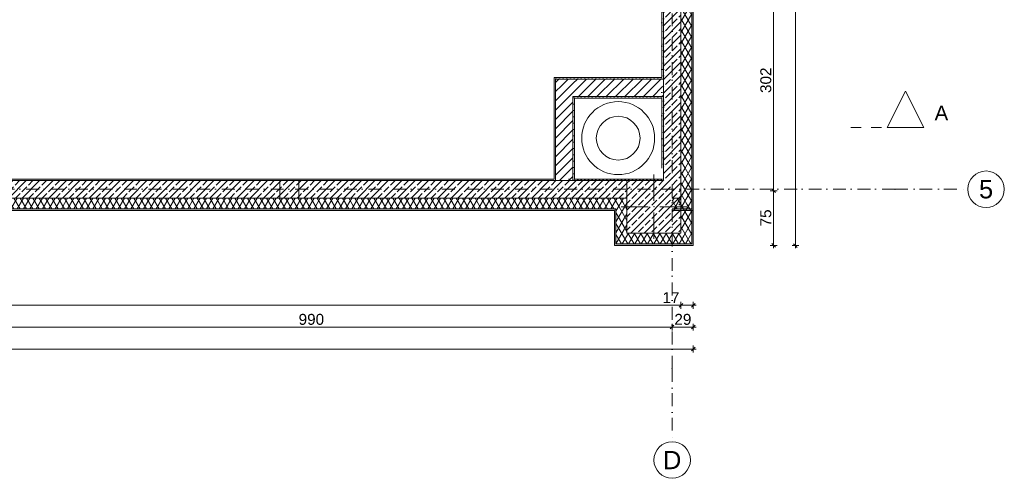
# Model space of a CAD drawing. Header units: millimetres. Extents: x -126271 to -91276, y -179170 to 5194.
# Tile 31 of 34: x -104775 to -91276, y -106927 to -100644. Entities that reach past the tile are written whole.
import ezdxf
from ezdxf.enums import TextEntityAlignment as Align

# ---------------------------------------------------------------- set-up
doc = ezdxf.new("R2010")
doc.units = ezdxf.units.MM
doc.header["$MEASUREMENT"] = 0
for name, pattern in [('Kropki i Kreski', [335.138881, 176.388884, -88.194442, 0, -70.555556]), ('Kropkowana', [317.499995, 0, -317.499995]), ('Przerywana', [282.222223, 141.111112, -141.111112]), ('Wipeout_Contour', [1000, 0, -1000])]:
    doc.linetypes.add(name, pattern=pattern)
for name, color, linetype, lineweight, true_color in [('Nowe_Elementy Modelu - Strefy_Nr_pióra__121', 7, 'Continuous', 0, 0xd5e3e3), ('Nowe_Konstrukcja - Słupy_Nr_pióra__1', 7, 'Continuous', 13, 0x6879ec), ('Nowe_Konstrukcja - Słupy_Nr_pióra__101', 250, 'Continuous', 13, 0x333333), ('Nowe_Konstrukcja - Ściany zew_Nr_pióra__23', 7, 'Continuous', 13, 0x858585), ('Nowe_Wymiarowanie - Ogólne_Nr_pióra__81', 7, 'Continuous', 13, 0x6a6a6a), ('Znaczniki - Przekroje_Nr_pióra__81', 7, 'Continuous', 13, 0x6a6a6a)]:
    doc.layers.add(name, color=color, linetype=linetype, lineweight=lineweight, true_color=true_color)
for name, color, linetype in [('Nowe_Konstrukcja - Stropy', 7, 'Continuous'), ('Nowe_Konstrukcja - Słupy', 7, 'Continuous'), ('Nowe_Konstrukcja - Ściany zew', 7, 'Continuous'), ('Nowe_Osie', 7, 'Continuous'), ('Nowe_Wymiarowanie - Ogólne', 7, 'Continuous'), ('Znaczniki - Przekroje', 7, 'Continuous')]:
    doc.layers.add(name, color=color, linetype=linetype)
for name, color, linetype, lineweight in [('Nowe_Konstrukcja - Stropy_Nr_pióra__126', 255, 'Continuous', 0), ('Nowe_Konstrukcja - Słupy_Nr_pióra__3', 7, 'Continuous', 13), ('Nowe_Konstrukcja - Słupy_Nr_pióra__41', 7, 'Continuous', 13), ('Nowe_Konstrukcja - Ściany zew_Nr_pióra__21', 7, 'Continuous', 20), ('Nowe_Konstrukcja - Ściany zew_Nr_pióra__3', 7, 'Continuous', 13), ('Nowe_Konstrukcja - Ściany_Nr_pióra__21', 7, 'Continuous', 20), ('Nowe_Osie_Nr_pióra__3', 7, 'Continuous', 13), ('Nowe_Osie_Nr_pióra__4', 8, 'Continuous', 13), ('Nowe_Wymiarowanie - Ogólne_Nr_pióra__42', 8, 'Continuous', 25)]:
    doc.layers.add(name, color=color, linetype=linetype, lineweight=lineweight)
doc.styles.add('STYL_AUTOMATYCZNY_1', font='arial.ttf')
doc.dimstyles.new('STYL_AUTOMATYCZNY__1', dxfattribs={"dimtxt": 150, "dimasz": 47.5, "dimexe": 0.18, "dimexo": 0.0625, "dimgap": 0, "dimtad": 1, "dimtih": 1, "dimtoh": 1, "dimdec": 0, "dimlfac": 0.1, "dimzin": 0, "dimdsep": 46, "dimtxsty": 'STYL_AUTOMATYCZNY_1', "dimblk": 'ARROWHEAD_6', "dimblk1": 'ARROWHEAD_6', "dimblk2": 'ARROWHEAD_6', "dimcen": 0.09, "dimse1": 1, "dimse2": 1, "dimclrd": 256, "dimclre": 256, "dimclrt": 8, "dimazin": 0, "dimtfac": 1, "dimtdec": 4, "dimtmove": 0, "dimatfit": 3, "dimfxl": 0, "dimtolj": 1, "dimtzin": 0, "dimarcsym": 0})
doc.dimstyles.new('STYL_AUTOMATYCZNY__2', dxfattribs={"dimtxt": 150, "dimasz": 47.5, "dimexe": 0.18, "dimexo": 0.0625, "dimgap": 0, "dimtad": 1, "dimdec": 0, "dimlfac": 0.1, "dimzin": 0, "dimdsep": 46, "dimtxsty": 'STYL_AUTOMATYCZNY_1', "dimblk": 'ARROWHEAD_6', "dimblk1": 'ARROWHEAD_6', "dimblk2": 'ARROWHEAD_6', "dimcen": 0.09, "dimse1": 1, "dimse2": 1, "dimclrd": 256, "dimclre": 256, "dimclrt": 8, "dimazin": 0, "dimtfac": 1, "dimtdec": 4, "dimtmove": 0, "dimatfit": 3, "dimfxl": 0, "dimtolj": 1, "dimtzin": 0, "dimarcsym": 0})
pattern_1 = [(60, (0, 0), (-64.951905, 37.5), []), (120, (0, 0), (64.951905, 37.5), [])]
pattern_2 = [(0, (0, 0), (0, 86.60254), [0, -50]), (0, (25, 43.3), (0, 86.60254), [0, -50])]
pattern_3 = [(45, (0, 0), (-91.92388, 91.92388), []), (45, (-45.96, 45.96), (-91.92388, 91.92388), [97.5, -32.5])]
pattern_4 = [(45, (0, 0), (-63.63961, 63.63961), [])]

# ---------------------------------------------------------------- blocks, each defined once
blk = doc.blocks.new('Ściana_1_1', base_point=(-95830, -102967))
at = {"layer": 'Nowe_Konstrukcja - Ściany zew_Nr_pióra__23', "linetype": 'Continuous', "lineweight": 13, "true_color": 0x858585}
h = blk.add_hatch(dxfattribs=at)
h.set_pattern_fill('Izolacja_miękka_0001', color=252, style=0, pattern_type=2)
h.set_pattern_definition(pattern_1)
h.paths.add_polyline_path([(-95560, -92157), (-95560, -91597), (-95710, -91747), (-95710, -92157)])
at = {"layer": 'Nowe_Konstrukcja - Ściany zew_Nr_pióra__23', "linetype": 'Continuous', "lineweight": 0, "true_color": 0xdfdfdf}
for points in [[(-95540, -92157), (-95540, -91577), (-95560, -91597), (-95560, -92157)], [(-95540, -102677), (-95540, -92157), (-95560, -92157), (-95560, -102677)], [(-95540, -103257), (-95540, -102677), (-95560, -102677), (-95560, -103237)]]:
    blk.add_hatch(color=254, dxfattribs=at).paths.add_polyline_path(points)
at = {"layer": 'Nowe_Konstrukcja - Ściany zew_Nr_pióra__23', "linetype": 'Continuous', "lineweight": 13, "true_color": 0x858585}
h = blk.add_hatch(dxfattribs=at)
h.set_pattern_fill('Beton_zbrojony_0001', color=252, style=0, pattern_type=2)
h.set_pattern_definition(pattern_3)
h.paths.add_polyline_path([(-95950, -91987), (-95950, -92157), (-95710, -92157), (-95710, -91987)])
h = blk.add_hatch(dxfattribs=at)
h.set_pattern_fill('Tynk_0001', color=252, style=0, pattern_type=2)
h.set_pattern_definition(pattern_2)
h.paths.add_polyline_path([(-95950, -97727), (-95950, -92157), (-95970, -92157), (-95970, -97727)])
h = blk.add_hatch(dxfattribs=at)
h.set_pattern_fill('Beton_zbrojony_0001', color=252, style=0, pattern_type=2)
h.set_pattern_definition(pattern_3)
h.paths.add_polyline_path([(-95710, -97747), (-95710, -92157), (-95950, -92157), (-95950, -97747)])
h = blk.add_hatch(dxfattribs=at)
h.set_pattern_fill('Izolacja_miękka_0001', color=252, style=0, pattern_type=2)
h.set_pattern_definition(pattern_1)
h.paths.add_polyline_path([(-95710, -102677), (-95560, -102677), (-95560, -92157), (-95710, -92157), (-95710, -97748), (-95709, -97748), (-95709, -97988), (-95710, -97988)])
h = blk.add_hatch(dxfattribs=at)
h.set_pattern_fill('Tynk_0001', color=252, style=0, pattern_type=2)
h.set_pattern_definition(pattern_2)
h.paths.add_polyline_path([(-95970, -97727), (-95970, -97747), (-95950, -97747), (-95950, -97727)])
h = blk.add_hatch(dxfattribs=at)
h.set_pattern_fill('Beton_zbrojony_0001', color=252, style=0, pattern_type=2)
h.set_pattern_definition(pattern_3)
h.paths.add_polyline_path([(-95710, -97747), (-95950, -97747), (-95950, -97748), (-95710, -97748)])
h = blk.add_hatch(dxfattribs=at)
h.set_pattern_fill('Tynk_0001', color=252, style=0, pattern_type=2)
h.set_pattern_definition(pattern_2)
h.paths.add_polyline_path([(-95950, -97988), (-95970, -97988), (-95970, -98007), (-95950, -98007)])
h = blk.add_hatch(dxfattribs=at)
h.set_pattern_fill('Beton_zbrojony_0001', color=252, style=0, pattern_type=2)
h.set_pattern_definition(pattern_3)
h.paths.add_polyline_path([(-95710, -97988), (-95950, -97988), (-95950, -102677), (-95710, -102677)])
h = blk.add_hatch(dxfattribs=at)
h.set_pattern_fill('Tynk_0001', color=252, style=0, pattern_type=2)
h.set_pattern_definition(pattern_2)
h.paths.add_polyline_path([(-95970, -98007), (-95970, -101437), (-95950, -101437), (-95950, -98007)])
h = blk.add_hatch(dxfattribs=at)
h.set_pattern_fill('Tynk_0001', color=252, style=0, pattern_type=2)
h.set_pattern_definition(pattern_2)
h.paths.add_polyline_path([(-95970, -101437), (-95970, -101457), (-95950, -101457), (-95950, -101437)])
h = blk.add_hatch(dxfattribs=at)
h.set_pattern_fill('Tynk_0001', color=252, style=0, pattern_type=2)
h.set_pattern_definition(pattern_2)
h.paths.add_polyline_path([(-95970, -101697), (-95970, -101717), (-95950, -101717), (-95950, -101697)])
h = blk.add_hatch(dxfattribs=at)
h.set_pattern_fill('Tynk_0001', color=252, style=0, pattern_type=2)
h.set_pattern_definition(pattern_2)
h.paths.add_polyline_path([(-95970, -101717), (-95970, -102677), (-95950, -102677), (-95950, -101717)])
h = blk.add_hatch(dxfattribs=at)
h.set_pattern_fill('Beton_zbrojony_0001', color=252, style=0, pattern_type=2)
h.set_pattern_definition(pattern_3)
h.paths.add_polyline_path([(-95710, -102677), (-95950, -102677), (-95950, -102847), (-95710, -102847), (-95710, -103087), (-95710, -103087)])
h = blk.add_hatch(dxfattribs=at)
h.set_pattern_fill('Izolacja_miękka_0001', color=252, style=0, pattern_type=2)
h.set_pattern_definition(pattern_1)
h.paths.add_polyline_path([(-95560, -103237), (-95560, -102677), (-95710, -102677), (-95710, -103087)])
at = {"layer": 'Nowe_Konstrukcja - Ściany zew_Nr_pióra__21', "color": 7, "linetype": 'Continuous', "lineweight": 20, "flags": 128}
for points in [[(-95540, -103257), (-95540, -91577)], [(-95970, -92157), (-95970, -97727)], [(-95970, -98007), (-95970, -101437)], [(-95970, -101717), (-95970, -102677)]]:
    blk.add_lwpolyline(points, dxfattribs=at)
at = {"layer": 'Nowe_Konstrukcja - Ściany zew_Nr_pióra__3', "color": 7, "linetype": 'Continuous', "lineweight": 13}
for p, q in [((-95560, -92157), (-95560, -91597)), ((-95710, -91747), (-95710, -92157)), ((-95710, -92157), (-95710, -91747)), ((-95950, -91987), (-95950, -92157)), ((-95950, -92157), (-95950, -97747)), ((-95710, -97747), (-95710, -92157)), ((-95560, -102677), (-95560, -92157)), ((-95950, -97747), (-95970, -97747)), ((-95710, -97748), (-95710, -97747)), ((-95950, -97988), (-95950, -101457)), ((-95710, -102677), (-95710, -97988)), ((-95950, -101457), (-95970, -101457)), ((-95950, -101697), (-95950, -101457)), ((-95970, -101697), (-95950, -101697)), ((-95950, -101697), (-95950, -102677)), ((-95950, -102677), (-95950, -102847)), ((-95710, -103087), (-95710, -102677)), ((-95560, -103237), (-95560, -102677))]:
    blk.add_line(p, q, dxfattribs=at)
blk = doc.blocks.new('Strop_1_1', base_point=(-95970, -102827))
at = {"layer": 'Nowe_Konstrukcja - Stropy_Nr_pióra__126', "color": 255, "linetype": 'Kropkowana', "lineweight": 0, "flags": 128}
blk.add_lwpolyline([(-95970, -102827), (-121790, -102827), (-121790, -92007), (-111889, -92007), (-111288, -92007), (-106469, -92007), (-105590, -92007), (-95970, -92007)], close=True, dxfattribs=at)
blk = doc.blocks.new('Ściana_20_1', base_point=(-121930, -102967))
at = {"layer": 'Nowe_Konstrukcja - Ściany zew_Nr_pióra__23', "linetype": 'Continuous', "lineweight": 13, "true_color": 0x858585}
h = blk.add_hatch(dxfattribs=at)
h.set_pattern_fill('Beton_zbrojony_0001', color=252, style=0, pattern_type=2)
h.set_pattern_definition(pattern_3)
h.paths.add_polyline_path([(-105610, -103087), (-101210, -103087), (-101210, -102847), (-105610, -102847)])
h = blk.add_hatch(dxfattribs=at)
h.set_pattern_fill('Tynk_0001', color=252, style=0, pattern_type=2)
h.set_pattern_definition(pattern_2)
h.paths.add_polyline_path([(-97450, -102827), (-105590, -102827), (-105590, -102847), (-97450, -102847)])
h = blk.add_hatch(dxfattribs=at)
h.set_pattern_fill('Beton_zbrojony_0001', color=252, style=0, pattern_type=2)
h.set_pattern_definition(pattern_3)
h.paths.add_polyline_path([(-100950, -103087), (-96620, -103087), (-96620, -102847), (-100950, -102847)])
h = blk.add_hatch(dxfattribs=at)
h.set_pattern_fill('Tynk_0001', color=252, style=0, pattern_type=2)
h.set_pattern_definition(pattern_2)
h.paths.add_polyline_path([(-97430, -102827), (-97450, -102827), (-97450, -102847), (-97430, -102847)])
h = blk.add_hatch(dxfattribs=at)
h.set_pattern_fill('Tynk_0001', color=252, style=0, pattern_type=2)
h.set_pattern_definition(pattern_2)
h.paths.add_polyline_path([(-97170, -102827), (-97190, -102827), (-97190, -102847), (-97170, -102847)])
h = blk.add_hatch(dxfattribs=at)
h.set_pattern_fill('Tynk_0001', color=252, style=0, pattern_type=2)
h.set_pattern_definition(pattern_2)
h.paths.add_polyline_path([(-97170, -102847), (-96620, -102847), (-96620, -102827), (-97170, -102827)])
h = blk.add_hatch(dxfattribs=at)
h.set_pattern_fill('Tynk_0001', color=252, style=0, pattern_type=2)
h.set_pattern_definition(pattern_2)
h.paths.add_polyline_path([(-96620, -102827), (-96620, -102847), (-96450, -102847), (-95950, -102847), (-95970, -102827)])
h = blk.add_hatch(dxfattribs=at)
h.set_pattern_fill('Beton_zbrojony_0001', color=252, style=0, pattern_type=2)
h.set_pattern_definition(pattern_3)
h.paths.add_polyline_path([(-96620, -102847), (-96620, -103087), (-96450, -103087), (-96450, -102847)])
h = blk.add_hatch(dxfattribs=at)
h.set_pattern_fill('Izolacja_miękka_0001', color=252, style=0, pattern_type=2)
h.set_pattern_definition(pattern_1)
h.paths.add_polyline_path([(-121140, -103237), (-96620, -103237), (-96620, -103087), (-121140, -103087)])
h = blk.add_hatch(dxfattribs=at)
h.set_pattern_fill('Izolacja_miękka_0001', color=252, style=0, pattern_type=2)
h.set_pattern_definition(pattern_1)
h.paths.add_polyline_path([(-96450, -103087), (-96620, -103087), (-96620, -103237), (-96600, -103237)])
h = blk.add_hatch(dxfattribs=at)
h.set_pattern_fill('Izolacja_miękka_0001', color=252, style=0, pattern_type=2)
h.set_pattern_definition(pattern_1)
h.paths.add_polyline_path([(-96450, -103567), (-96450, -103087), (-96600, -103237), (-96600, -103717)])
h = blk.add_hatch(dxfattribs=at)
h.set_pattern_fill('Izolacja_miękka_0001', color=252, style=0, pattern_type=2)
h.set_pattern_definition(pattern_1)
h.paths.add_polyline_path([(-95830, -103087), (-95830, -103237), (-95560, -103237), (-95710, -103087)])
h = blk.add_hatch(dxfattribs=at)
h.set_pattern_fill('Izolacja_miękka_0001', color=252, style=0, pattern_type=2)
h.set_pattern_definition(pattern_1)
h.paths.add_polyline_path([(-95710, -103087), (-95710, -103567), (-95560, -103717), (-95560, -103237)])
h = blk.add_hatch(dxfattribs=at)
h.set_pattern_fill('Beton_zbrojony_0001', color=252, style=0, pattern_type=2)
h.set_pattern_definition(pattern_3)
h.paths.add_polyline_path([(-95710, -103087), (-95710, -103087), (-95710, -103087)])
at = {"layer": 'Nowe_Konstrukcja - Ściany zew_Nr_pióra__23', "linetype": 'Continuous', "lineweight": 0, "true_color": 0xdfdfdf}
for points in [[(-121140, -103257), (-96620, -103257), (-96620, -103237), (-121140, -103237)], [(-96620, -103237), (-96620, -103257), (-96600, -103237)], [(-96600, -103717), (-96600, -103237), (-96620, -103257), (-96620, -103737)], [(-95830, -103237), (-95830, -103257), (-95540, -103257), (-95560, -103237)], [(-95560, -103237), (-95560, -103717), (-95540, -103737), (-95540, -103257)], [(-95560, -103717), (-96600, -103717), (-96620, -103737), (-95540, -103737)]]:
    blk.add_hatch(color=254, dxfattribs=at).paths.add_polyline_path(points)
at = {"layer": 'Nowe_Konstrukcja - Ściany zew_Nr_pióra__23', "linetype": 'Continuous', "lineweight": 13, "true_color": 0x858585}
h = blk.add_hatch(dxfattribs=at)
h.set_pattern_fill('Izolacja_miękka_0001', color=252, style=0, pattern_type=2)
h.set_pattern_definition(pattern_1)
h.paths.add_polyline_path([(-95710, -103567), (-96450, -103567), (-96600, -103717), (-95560, -103717)])
at = {"layer": 'Nowe_Konstrukcja - Słupy_Nr_pióra__3', "color": 7, "linetype": 'Continuous', "lineweight": 13}
for p, q in [((-96450, -103087), (-96450, -103567)), ((-95710, -103567), (-95710, -103087)), ((-96450, -103567), (-95710, -103567))]:
    blk.add_line(p, q, dxfattribs=at)
at = {"layer": 'Nowe_Konstrukcja - Ściany zew_Nr_pióra__21', "color": 7, "linetype": 'Continuous', "lineweight": 20}
for p, q in [((-96620, -103737), (-96620, -103257)), ((-95830, -103257), (-95540, -103257)), ((-95540, -103257), (-95540, -103737)), ((-95540, -103737), (-96620, -103737))]:
    blk.add_line(p, q, dxfattribs=at)
at = {"layer": 'Nowe_Konstrukcja - Ściany zew_Nr_pióra__21', "color": 7, "linetype": 'Continuous', "lineweight": 20, "flags": 128}
for points in [[(-97450, -102827), (-105590, -102827)], [(-95970, -102827), (-97170, -102827)], [(-121140, -103257), (-96620, -103257)]]:
    blk.add_lwpolyline(points, dxfattribs=at)
at = {"layer": 'Nowe_Konstrukcja - Ściany zew_Nr_pióra__3', "color": 7, "linetype": 'Continuous', "lineweight": 13}
for p, q in [((-101210, -102847), (-105610, -102847)), ((-97430, -102847), (-100950, -102847)), ((-97430, -102827), (-97430, -102847)), ((-97430, -102847), (-97190, -102847)), ((-97190, -102847), (-97190, -102827)), ((-96620, -102847), (-97190, -102847)), ((-95950, -102847), (-96620, -102847)), ((-105610, -103087), (-101210, -103087)), ((-100950, -103087), (-96620, -103087)), ((-96450, -103087), (-96620, -103087)), ((-96620, -103087), (-96450, -103087)), ((-95830, -103087), (-95710, -103087)), ((-95710, -103087), (-95710, -103087)), ((-121140, -103237), (-96620, -103237)), ((-96600, -103237), (-96620, -103237)), ((-96600, -103717), (-96600, -103237)), ((-95830, -103237), (-95560, -103237)), ((-95560, -103237), (-95560, -103717)), ((-95560, -103717), (-96600, -103717))]:
    blk.add_line(p, q, dxfattribs=at)
blk = doc.blocks.new('Ściana_27_1', base_point=(-97170, -102967))
at = {"layer": 'Nowe_Konstrukcja - Ściany zew_Nr_pióra__23', "linetype": 'Continuous', "lineweight": 13, "true_color": 0x858585}
h = blk.add_hatch(dxfattribs=at)
h.set_pattern_fill('Tynk_0001', color=252, style=0, pattern_type=2)
h.set_pattern_definition(pattern_2)
h.paths.add_polyline_path([(-97450, -101437), (-97430, -101457), (-97430, -101437)])
h = blk.add_hatch(dxfattribs=at)
h.set_pattern_fill('Tynk_0001', color=252, style=0, pattern_type=2)
h.set_pattern_definition(pattern_2)
h.paths.add_polyline_path([(-97450, -101457), (-97430, -101457), (-97450, -101437)])
h = blk.add_hatch(dxfattribs=at)
h.set_pattern_fill('Tynk_0001', color=252, style=0, pattern_type=2)
h.set_pattern_definition(pattern_2)
h.paths.add_polyline_path([(-97450, -102827), (-97430, -102827), (-97430, -101457), (-97450, -101457)])
h = blk.add_hatch(dxfattribs=at)
h.set_pattern_fill('Bloczki_ceramiczne_0001', color=252, style=0, pattern_type=2)
h.set_pattern_definition(pattern_4)
h.paths.add_polyline_path([(-97430, -101457), (-97190, -101697), (-97190, -101457)])
h = blk.add_hatch(dxfattribs=at)
h.set_pattern_fill('Bloczki_ceramiczne_0001', color=252, style=0, pattern_type=2)
h.set_pattern_definition(pattern_4)
h.paths.add_polyline_path([(-97430, -101697), (-97190, -101697), (-97430, -101457)])
h = blk.add_hatch(dxfattribs=at)
h.set_pattern_fill('Bloczki_ceramiczne_0001', color=252, style=0, pattern_type=2)
h.set_pattern_definition(pattern_4)
h.paths.add_polyline_path([(-97430, -102827), (-97190, -102827), (-97190, -101697), (-97430, -101697)])
h = blk.add_hatch(dxfattribs=at)
h.set_pattern_fill('Tynk_0001', color=252, style=0, pattern_type=2)
h.set_pattern_definition(pattern_2)
h.paths.add_polyline_path([(-97190, -101697), (-97170, -101717), (-97170, -101697)])
h = blk.add_hatch(dxfattribs=at)
h.set_pattern_fill('Tynk_0001', color=252, style=0, pattern_type=2)
h.set_pattern_definition(pattern_2)
h.paths.add_polyline_path([(-97190, -101717), (-97170, -101717), (-97190, -101697)])
h = blk.add_hatch(dxfattribs=at)
h.set_pattern_fill('Tynk_0001', color=252, style=0, pattern_type=2)
h.set_pattern_definition(pattern_2)
h.paths.add_polyline_path([(-97190, -101717), (-97190, -102827), (-97170, -102827), (-97170, -101717)])
h = blk.add_hatch(dxfattribs=at)
h.set_pattern_fill('Bloczki_ceramiczne_0001', color=252, style=0, pattern_type=2)
h.set_pattern_definition(pattern_4)
h.paths.add_polyline_path([(-97190, -102827), (-97430, -102827), (-97430, -102847), (-97190, -102847)])
at = {"layer": 'Nowe_Konstrukcja - Ściany zew_Nr_pióra__21', "color": 7, "linetype": 'Continuous', "lineweight": 20, "flags": 128}
for points in [[(-97450, -101437), (-97430, -101437)], [(-97450, -101437), (-97450, -102827)], [(-97170, -102827), (-97170, -101717)]]:
    blk.add_lwpolyline(points, dxfattribs=at)
at = {"layer": 'Nowe_Konstrukcja - Ściany zew_Nr_pióra__3', "color": 7, "linetype": 'Continuous', "lineweight": 13}
for p, q in [((-97190, -101457), (-97430, -101457)), ((-97430, -101457), (-97430, -101697)), ((-97430, -101697), (-97430, -102827)), ((-97170, -101697), (-97190, -101697)), ((-97190, -102827), (-97190, -101697)), ((-97430, -102827), (-97430, -102847)), ((-97430, -102847), (-97190, -102847)), ((-97190, -102847), (-97190, -102827))]:
    blk.add_line(p, q, dxfattribs=at)
blk = doc.blocks.new('Ściana_28_1', base_point=(-97170, -101717))
at = {"layer": 'Nowe_Konstrukcja - Ściany zew_Nr_pióra__23', "linetype": 'Continuous', "lineweight": 13, "true_color": 0x858585}
h = blk.add_hatch(dxfattribs=at)
h.set_pattern_fill('Tynk_0001', color=252, style=0, pattern_type=2)
h.set_pattern_definition(pattern_2)
h.paths.add_polyline_path([(-97430, -101457), (-95970, -101457), (-95970, -101437), (-97430, -101437)])
h = blk.add_hatch(dxfattribs=at)
h.set_pattern_fill('Bloczki_ceramiczne_0001', color=252, style=0, pattern_type=2)
h.set_pattern_definition(pattern_4)
h.paths.add_polyline_path([(-97190, -101697), (-95970, -101697), (-95970, -101457), (-97190, -101457)])
h = blk.add_hatch(dxfattribs=at)
h.set_pattern_fill('Bloczki_ceramiczne_0001', color=252, style=0, pattern_type=2)
h.set_pattern_definition(pattern_4)
h.paths.add_polyline_path([(-95970, -101457), (-95970, -101697), (-95950, -101697), (-95950, -101457)])
h = blk.add_hatch(dxfattribs=at)
h.set_pattern_fill('Tynk_0001', color=252, style=0, pattern_type=2)
h.set_pattern_definition(pattern_2)
h.paths.add_polyline_path([(-97170, -101717), (-95970, -101717), (-95970, -101697), (-97170, -101697)])
at = {"layer": 'Nowe_Konstrukcja - Ściany zew_Nr_pióra__21', "color": 7, "linetype": 'Continuous', "lineweight": 20, "flags": 128}
for points in [[(-95970, -101437), (-97430, -101437)], [(-97170, -101717), (-95970, -101717)]]:
    blk.add_lwpolyline(points, dxfattribs=at)
at = {"layer": 'Nowe_Konstrukcja - Ściany zew_Nr_pióra__3', "color": 7, "linetype": 'Continuous', "lineweight": 13}
for p, q in [((-97190, -101457), (-97430, -101457)), ((-95970, -101457), (-97190, -101457)), ((-95950, -101457), (-95970, -101457)), ((-95950, -101697), (-95950, -101457)), ((-97170, -101697), (-97190, -101697)), ((-97170, -101697), (-95970, -101697)), ((-95970, -101697), (-95950, -101697))]:
    blk.add_line(p, q, dxfattribs=at)
blk = doc.blocks.new('Słup_6_1', base_point=(-96080, -103207))
at = {"layer": 'Nowe_Konstrukcja - Słupy_Nr_pióra__101', "linetype": 'Continuous', "lineweight": 13, "true_color": 0x333333}
h = blk.add_hatch(dxfattribs=at)
h.set_pattern_fill('Beton_zbrojony_0001', color=250, style=0, pattern_type=2)
h.set_pattern_definition(pattern_3)
h.paths.add_polyline_path([(-95710, -103567), (-95710, -102847), (-96450, -102847), (-96450, -103567)])
at = {"layer": 'Nowe_Konstrukcja - Słupy_Nr_pióra__1', "color": 171, "linetype": 'Continuous', "lineweight": 13, "true_color": 0x6879ec}
for p, q in [((-96080, -103127), (-96080, -102767)), ((-96160, -103207), (-96530, -103207)), ((-96000, -103207), (-95630, -103207)), ((-96080, -103287), (-96080, -103647))]:
    blk.add_line(p, q, dxfattribs=at)
blk.add_point((-96080, -103207), dxfattribs=at)
at = {"layer": 'Nowe_Konstrukcja - Słupy_Nr_pióra__3', "color": 7, "linetype": 'Continuous', "lineweight": 13}
for p, q in [((-96450, -103087), (-96450, -103567)), ((-95710, -103567), (-95710, -103087)), ((-96450, -103567), (-95710, -103567))]:
    blk.add_line(p, q, dxfattribs=at)
at = {"layer": 'Nowe_Konstrukcja - Słupy_Nr_pióra__41', "color": 7, "linetype": 'Continuous', "lineweight": 13}
for p, q in [((-96450, -102847), (-96450, -103087)), ((-95710, -103000), (-95710, -102847))]:
    blk.add_line(p, q, dxfattribs=at)
blk = doc.blocks.new('Standardowy znacznik osi')
at = {"layer": 'Nowe_Osie_Nr_pióra__3', "color": 7, "linetype": 'Continuous', "lineweight": 13, "flags": 128}
for points in [[(0, 0, 1), (-500, 0, 1)], [(17973, 0, 1), (17473, 0, 1)]]:
    blk.add_lwpolyline(points, format="xyb", close=True, dxfattribs=at)
at = {"layer": 'Nowe_Osie_Nr_pióra__4', "color": 8, "linetype": 'Kropki i Kreski', "lineweight": 13}
for p, q in [((1000, 0), (0, 0)), ((1000, 0), (16473, 0)), ((1000, 0), (1000, 0)), ((16473, 0), (16473, 0)), ((16473, 0), (17473, 0))]:
    blk.add_line(p, q, dxfattribs=at)
for p in [(1000, 0), (16473, 0)]:
    blk.add_point(p, dxfattribs=at)
at = {"layer": 'Nowe_Osie_Nr_pióra__4', "color": 8, "lineweight": 13, "style": 'STYL_AUTOMATYCZNY_1'}
for tag, p in [('AC_MarkerText_1_0', (-68, -57)), ('AC_MarkerText_1_1', (17905, -57))]:
    blk.add_attdef(tag, text='', height=250, rotation=270, dxfattribs=at).set_placement(p, align=Align.TOP_CENTER)
blk = doc.blocks.new('Standardowy znacznik osi_5')
at = {"layer": 'Nowe_Osie_Nr_pióra__3', "color": 7, "linetype": 'Continuous', "lineweight": 13, "flags": 128}
blk.add_lwpolyline([(0, 0, 1), (-500, 0, 1)], format="xyb", close=True, dxfattribs=at)
at = {"layer": 'Nowe_Osie_Nr_pióra__4', "color": 8, "linetype": 'Kropki i Kreski', "lineweight": 13}
for q in [(0, 0), (32849, 0)]:
    blk.add_line((1000, 0), q, dxfattribs=at)
blk.add_point((1000, 0), dxfattribs=at)
blk.add_point((1000, 0), dxfattribs=at)
at = {"layer": 'Nowe_Osie_Nr_pióra__4', "color": 8, "lineweight": 13, "style": 'STYL_AUTOMATYCZNY_1'}
for tag, p in [('AC_MarkerText_1_0', (-250, -239)), ('AC_MarkerText_1_1', (34099, -239))]:
    blk.add_attdef(tag, text='', height=250, rotation=180, dxfattribs=at).set_placement(p, align=Align.TOP_CENTER)
blk = doc.blocks.new('*D91')
at = {"layer": 'Nowe_Wymiarowanie - Ogólne_Nr_pióra__81', "color": 251, "linetype": 'Continuous', "lineweight": 13, "true_color": 0x6a6a6a}
for p, q in [((-95830, -104856), (-105730, -104856)), ((-95855, -104881), (-95805, -104831)), ((-95830, -104809), (-95830, -104903)), ((-95540, -104856), (-95830, -104856)), ((-95565, -104881), (-95515, -104831)), ((-95540, -104809), (-95540, -104903)), ((-95502, -104856), (-95540, -104856))]:
    blk.add_line(p, q, dxfattribs=at)
at = {"layer": 'Nowe_Wymiarowanie - Ogólne_Nr_pióra__42', "color": 8, "lineweight": 25, "insert": (-95799, -104826), "char_height": 150, "attachment_point": 7, "style": 'STYL_AUTOMATYCZNY_1'}
blk.add_mtext('\\A1;{\\pql;\\fArial|b0|i0|c238|p0;\\W1.000000;29}', dxfattribs=at)
blk = doc.blocks.new('ARROWHEAD_6')
at = {"color": 0, "linetype": 'Continuous', "lineweight": 0}
for p, q in [((0, 0), (-1, 0)), ((-0.5, -0.5), (0.5, 0.5))]:
    blk.add_line(p, q, dxfattribs=at)
blk = doc.blocks.new('*D93')
at = {"layer": 'Nowe_Wymiarowanie - Ogólne_Nr_pióra__81', "color": 251, "linetype": 'Continuous', "lineweight": 13, "true_color": 0x6a6a6a}
for p, q in [((-105730, -104856), (-112030, -104856)), ((-105755, -104881), (-105705, -104831)), ((-95830, -104856), (-105730, -104856)), ((-95855, -104881), (-95805, -104831))]:
    blk.add_line(p, q, dxfattribs=at)
at = {"layer": 'Nowe_Wymiarowanie - Ogólne_Nr_pióra__42', "color": 8, "lineweight": 25, "insert": (-100951, -104826), "char_height": 150, "attachment_point": 7, "style": 'STYL_AUTOMATYCZNY_1'}
blk.add_mtext('\\A1;{\\pql;\\fArial|b0|i0|c238|p0;\\W1.000000;990}', dxfattribs=at)
blk = doc.blocks.new('*D94')
at = {"layer": 'Nowe_Wymiarowanie - Ogólne_Nr_pióra__81', "color": 251, "linetype": 'Continuous', "lineweight": 13, "true_color": 0x6a6a6a}
for p, q in [((-112030, -104856), (-121930, -104856)), ((-112055, -104881), (-112005, -104831)), ((-112030, -104809), (-112030, -104903)), ((-105730, -104856), (-112030, -104856)), ((-105755, -104881), (-105705, -104831)), ((-105730, -104809), (-105730, -104903)), ((-95830, -104856), (-105730, -104856))]:
    blk.add_line(p, q, dxfattribs=at)
at = {"layer": 'Nowe_Wymiarowanie - Ogólne_Nr_pióra__42', "color": 8, "lineweight": 25, "insert": (-109051, -104826), "char_height": 150, "attachment_point": 7, "style": 'STYL_AUTOMATYCZNY_1'}
blk.add_mtext('\\A1;{\\pql;\\fArial|b0|i0|c238|p0;\\W1.000000;630}', dxfattribs=at)
blk = doc.blocks.new('*D98')
at = {"layer": 'Nowe_Wymiarowanie - Ogólne_Nr_pióra__81', "color": 251, "linetype": 'Continuous', "lineweight": 13, "true_color": 0x6a6a6a}
for p, q in [((-122025, -104532), (-122075, -104582)), ((-122050, -104557), (-95710, -104557)), ((-95685, -104532), (-95735, -104582)), ((-95710, -104603), (-95710, -104510))]:
    blk.add_line(p, q, dxfattribs=at)
at = {"layer": 'Nowe_Wymiarowanie - Ogólne_Nr_pióra__42', "color": 8, "lineweight": 25, "char_height": 150, "attachment_point": 7, "style": 'STYL_AUTOMATYCZNY_1'}
for s, insert in [('\\A1;{\\pql;\\fArial|b0|i0|c238|p0;\\W1.000000;2\xa0634}', (-109251, -104527)), ('\\A1;{\\pql;\\fArial|b0|i0|c238|p0;\\W1.000000;17}', (-95963, -104527))]:
    blk.add_mtext(s, dxfattribs=dict(at, insert=insert))
blk = doc.blocks.new('*D99')
at = {"layer": 'Nowe_Wymiarowanie - Ogólne_Nr_pióra__81', "color": 251, "linetype": 'Continuous', "lineweight": 13, "true_color": 0x6a6a6a}
for p, q in [((-95685, -104532), (-95735, -104582)), ((-95710, -104557), (-95540, -104557)), ((-95565, -104582), (-95515, -104532)), ((-95540, -104603), (-95540, -104510)), ((-95540, -104557), (-95502, -104557))]:
    blk.add_line(p, q, dxfattribs=at)
blk = doc.blocks.new('*D100')
at = {"layer": 'Nowe_Wymiarowanie - Ogólne_Nr_pióra__81', "color": 251, "linetype": 'Continuous', "lineweight": 13, "true_color": 0x6a6a6a}
for p, q in [((-122257, -105156), (-122220, -105156)), ((-122195, -105131), (-122245, -105181)), ((-122220, -105203), (-122220, -105109)), ((-122220, -105156), (-95540, -105156)), ((-95565, -105181), (-95515, -105131)), ((-95540, -105203), (-95540, -105109)), ((-95540, -105156), (-95502, -105156))]:
    blk.add_line(p, q, dxfattribs=at)
at = {"layer": 'Nowe_Wymiarowanie - Ogólne_Nr_pióra__42', "color": 8, "lineweight": 25, "insert": (-109137, -105126), "char_height": 150, "attachment_point": 7, "style": 'STYL_AUTOMATYCZNY_1'}
blk.add_mtext('\\A1;{\\pql;\\fArial|b0|i0|c238|p0;\\W1.000000;2\xa0668}', dxfattribs=at)
blk = doc.blocks.new('*D101')
at = {"layer": 'Nowe_Wymiarowanie - Ogólne_Nr_pióra__81', "color": 251, "linetype": 'Continuous', "lineweight": 13, "true_color": 0x6a6a6a}
for p, q in [((-94392, -102987), (-94486, -102987)), ((-94464, -102962), (-94414, -103012)), ((-94439, -103736), (-94439, -102987)), ((-94392, -103736), (-94486, -103736)), ((-94464, -103711), (-94414, -103761)), ((-94439, -103774), (-94439, -103736))]:
    blk.add_line(p, q, dxfattribs=at)
at = {"layer": 'Nowe_Wymiarowanie - Ogólne_Nr_pióra__42', "color": 8, "lineweight": 25, "insert": (-94469, -103476), "char_height": 150, "attachment_point": 7, "rotation": 90, "style": 'STYL_AUTOMATYCZNY_1'}
blk.add_mtext('\\A1;{\\pql;\\fArial|b0|i0|c238|p0;\\W1.000000;75}', dxfattribs=at)
blk = doc.blocks.new('*D102')
at = {"layer": 'Nowe_Wymiarowanie - Ogólne_Nr_pióra__81', "color": 251, "linetype": 'Continuous', "lineweight": 13, "true_color": 0x6a6a6a}
for p, q in [((-94439, -99967), (-94439, -97867)), ((-94464, -99942), (-94414, -99992)), ((-94439, -102987), (-94439, -99967)), ((-94392, -102987), (-94486, -102987)), ((-94464, -102962), (-94414, -103012)), ((-94439, -103736), (-94439, -102987))]:
    blk.add_line(p, q, dxfattribs=at)
at = {"layer": 'Nowe_Wymiarowanie - Ogólne_Nr_pióra__42', "color": 8, "lineweight": 25, "insert": (-94469, -101648), "char_height": 150, "attachment_point": 7, "rotation": 90, "style": 'STYL_AUTOMATYCZNY_1'}
blk.add_mtext('\\A1;{\\pql;\\fArial|b0|i0|c238|p0;\\W1.000000;302}', dxfattribs=at)
blk = doc.blocks.new('*D103')
at = {"layer": 'Nowe_Wymiarowanie - Ogólne_Nr_pióra__81', "color": 251, "linetype": 'Continuous', "lineweight": 13, "true_color": 0x6a6a6a}
for p, q in [((-94439, -97867), (-94439, -93367)), ((-94392, -97867), (-94486, -97867)), ((-94464, -97842), (-94414, -97892)), ((-94439, -99967), (-94439, -97867)), ((-94392, -99967), (-94486, -99967)), ((-94464, -99942), (-94414, -99992)), ((-94439, -102987), (-94439, -99967))]:
    blk.add_line(p, q, dxfattribs=at)
at = {"layer": 'Nowe_Wymiarowanie - Ogólne_Nr_pióra__42', "color": 8, "lineweight": 25, "insert": (-94469, -99088), "char_height": 150, "attachment_point": 7, "rotation": 90, "style": 'STYL_AUTOMATYCZNY_1'}
blk.add_mtext('\\A1;{\\pql;\\fArial|b0|i0|c238|p0;\\W1.000000;210}', dxfattribs=at)
blk = doc.blocks.new('*D107')
at = {"layer": 'Nowe_Wymiarowanie - Ogólne_Nr_pióra__81', "color": 251, "linetype": 'Continuous', "lineweight": 13, "true_color": 0x6a6a6a}
for p, q in [((-94092, -91097), (-94186, -91097)), ((-94114, -91122), (-94164, -91072)), ((-94139, -91097), (-94139, -91059)), ((-94139, -103738), (-94139, -91097)), ((-94092, -103738), (-94186, -103738)), ((-94164, -103713), (-94114, -103763)), ((-94139, -103776), (-94139, -103738))]:
    blk.add_line(p, q, dxfattribs=at)
at = {"layer": 'Nowe_Wymiarowanie - Ogólne_Nr_pióra__42', "color": 8, "lineweight": 25, "insert": (-94169, -97675), "char_height": 150, "attachment_point": 7, "rotation": 90, "style": 'STYL_AUTOMATYCZNY_1'}
blk.add_mtext('\\A1;{\\pql;\\fArial|b0|i0|c238|p0;\\W1.000000;1\xa0264}', dxfattribs=at)
blk = doc.blocks.new('Płaszczyzna odcinająca_4_1', base_point=(-125642, -102122))
at = {"layer": 'Znaczniki - Przekroje_Nr_pióra__81', "color": 251, "linetype": 'Przerywana', "lineweight": 13, "true_color": 0x6a6a6a}
blk.add_line((-93381, -102122), (-92881, -102122), dxfattribs=at)
at = {"layer": 'Znaczniki - Przekroje_Nr_pióra__81', "color": 251, "lineweight": 13, "true_color": 0x6a6a6a, "insert": (-92231, -102022), "char_height": 200, "attachment_point": 7, "style": 'STYL_AUTOMATYCZNY_1'}
blk.add_mtext('\\A1;{\\pql;\\pt0;\\fArial|b0|i0|c238|p0;\\W1.000000;A}', dxfattribs=at)
at = {"color": 254, "linetype": 'Wipeout_Contour', "lineweight": 0, "ltscale": 413255.078738}
blk.add_wipeout([(-92381, -102122), (-92631, -101622), (-92881, -102122)], dxfattribs=at).dxf.layer = 'Znaczniki - Przekroje'
at = {"layer": 'Znaczniki - Przekroje_Nr_pióra__81', "color": 251, "linetype": 'Continuous', "lineweight": 13, "true_color": 0x6a6a6a, "flags": 128}
blk.add_lwpolyline([(-92381, -102122), (-92881, -102122), (-92631, -101622)], close=True, dxfattribs=at)
blk = doc.blocks.new('Słup_18_1', base_point=(-101080, -102967))
at = {"layer": 'Nowe_Konstrukcja - Słupy_Nr_pióra__101', "linetype": 'Continuous', "lineweight": 13, "true_color": 0x333333}
h = blk.add_hatch(dxfattribs=at)
h.set_pattern_fill('Beton_zbrojony_0001', color=250, style=0, pattern_type=2)
h.set_pattern_definition(pattern_3)
h.paths.add_polyline_path([(-101210, -103087), (-100950, -103087), (-100950, -102847), (-101210, -102847)])
at = {"layer": 'Nowe_Konstrukcja - Słupy_Nr_pióra__41', "color": 7, "linetype": 'Continuous', "lineweight": 13, "flags": 128}
blk.add_lwpolyline([(-101210, -103087), (-100950, -103087), (-100950, -102847), (-101210, -102847)], close=True, dxfattribs=at)
blk = doc.blocks.new('Słup_20_1', base_point=(-101080, -102967))
at = {"layer": 'Nowe_Konstrukcja - Słupy_Nr_pióra__101', "linetype": 'Continuous', "lineweight": 13, "true_color": 0x333333}
h = blk.add_hatch(dxfattribs=at)
h.set_pattern_fill('Beton_zbrojony_0001', color=250, style=0, pattern_type=2)
h.set_pattern_definition(pattern_3)
h.paths.add_polyline_path([(-101210, -103087), (-100950, -103087), (-100950, -102847), (-101210, -102847)])
at = {"layer": 'Nowe_Konstrukcja - Słupy_Nr_pióra__41', "color": 7, "linetype": 'Continuous', "lineweight": 13, "flags": 128}
blk.add_lwpolyline([(-101210, -103087), (-100950, -103087), (-100950, -102847), (-101210, -102847)], close=True, dxfattribs=at)
blk = doc.blocks.new('Słup_29_1', base_point=(-101080, -102967))
at = {"layer": 'Nowe_Konstrukcja - Słupy_Nr_pióra__101', "linetype": 'Continuous', "lineweight": 13, "true_color": 0x333333}
h = blk.add_hatch(dxfattribs=at)
h.set_pattern_fill('Beton_zbrojony_0001', color=250, style=0, pattern_type=2)
h.set_pattern_definition(pattern_3)
h.paths.add_polyline_path([(-101210, -103087), (-100950, -103087), (-100950, -102847), (-101210, -102847)])
at = {"layer": 'Nowe_Konstrukcja - Słupy_Nr_pióra__41', "color": 7, "linetype": 'Continuous', "lineweight": 13, "flags": 128}
blk.add_lwpolyline([(-101210, -103087), (-100950, -103087), (-100950, -102847), (-101210, -102847)], close=True, dxfattribs=at)

msp = doc.modelspace()

# ---------------------------------------------------------------- linework, layer by layer
at = {"layer": 'Nowe_Elementy Modelu - Strefy_Nr_pióra__121', "color": 254, "linetype": 'Continuous', "lineweight": 0, "true_color": 0xd5e3e3, "flags": 128}
msp.add_lwpolyline([(-105589.5, -96011.1), (-105589.5, -97726.6), (-104889.5, -97726.6), (-104889.5, -98006.6), (-105589.5, -98006.6), (-105589.5, -102826.6), (-104669.5, -102826.6), (-97449.5, -102826.6), (-97449.5, -101436.7), (-95969.5, -101436.7), (-95969.5, -98006.6), (-96669.5, -98006.6), (-96669.5, -97726.6), (-95969.5, -97726.6), (-95969.5, -92006.6), (-105589.5, -92006.6)], close=True, dxfattribs=at)
at = {"layer": 'Nowe_Konstrukcja - Ściany_Nr_pióra__21', "color": 7, "linetype": 'Continuous', "lineweight": 20}
for radius in [500, 300]:
    msp.add_circle((-96569.5, -102266.7), radius, dxfattribs=at)

# ---------------------------------------------------------------- block references
at = {"layer": 'Nowe_Konstrukcja - Stropy', "color": 255, "linetype": 'Kropkowana', "lineweight": 0}
msp.add_blockref('Strop_1_1', (-95969.5, -102826.6), dxfattribs=at)
at = {"layer": 'Nowe_Konstrukcja - Słupy', "color": 7, "lineweight": 13}
for name, p in [('Słup_18_1', (-101079.8, -102966.6)), ('Słup_20_1', (-101079.8, -102966.6)), ('Słup_29_1', (-101079.8, -102966.6)), ('Słup_6_1', (-96079.5, -103206.6))]:
    msp.add_blockref(name, p, dxfattribs=at)
at = {"layer": 'Nowe_Konstrukcja - Ściany zew', "color": 7, "lineweight": 20}
for name, p in [('Ściana_1_1', (-95829.5, -102966.6)), ('Ściana_27_1', (-97169.5, -102966.6)), ('Ściana_28_1', (-97169.5, -101716.7)), ('Ściana_20_1', (-121929.5, -102966.6))]:
    msp.add_blockref(name, p, dxfattribs=at)
at = {"layer": 'Nowe_Osie', "color": 8, "linetype": 'Continuous', "lineweight": 15}
ref = msp.add_blockref('Standardowy znacznik osi', (-95829.5, -106426.6), dxfattribs=dict(at, zscale=1000, rotation=90))
ref.add_attrib('AC_MarkerText_1', 'D', dxfattribs={"layer": 'Nowe_Osie_Nr_pióra__4', "color": 8, "lineweight": 13, "height": 250, "rotation": 360, "style": 'STYL_AUTOMATYCZNY_1'}).set_placement((-95829.5, -106551.6), align=Align.TOP_CENTER)
ref.add_attrib('AC_MarkerText_1_1', 'D', dxfattribs={"layer": 'Nowe_Osie_Nr_pióra__4', "color": 8, "lineweight": 13, "height": 250, "rotation": 360, "style": 'STYL_AUTOMATYCZNY_1'}).set_placement((-95829.5, -88578.6), align=Align.TOP_CENTER)
ref = msp.add_blockref('Standardowy znacznik osi_5', (-91775.7, -102966.6), dxfattribs=dict(at, zscale=1000, rotation=180))
ref.add_attrib('AC_MarkerText_1', '5', dxfattribs={"layer": 'Nowe_Osie_Nr_pióra__4', "color": 8, "lineweight": 13, "height": 250, "rotation": 360, "style": 'STYL_AUTOMATYCZNY_1'}).set_placement((-91525.7, -102841.6), align=Align.TOP_CENTER)

# ---------------------------------------------------------------- dimensions: what is measured, and where the dimension line sits
at = {"layer": 'Nowe_Wymiarowanie - Ogólne', "color": 251, "linetype": 'Continuous', "lineweight": 13, "true_color": 0x6a6a6a}
for base, p1, p2, picture, middle in [((-94138.8, -91096.6), (-95539.5, -103738.1), (-95559.5, -91096.6), '*D107', (-94243.8, -97417.5)), ((-94438.6, -97866.6), (-91921.8, -99966.6), (-91921.8, -97866.6), '*D103', (-94543.6, -98917)), ((-94438.6, -99966.6), (-93030.4, -102986.7), (-91921.8, -99966.6), '*D102', (-94543.6, -101477)), ((-94438.6, -102986.7), (-95539.5, -103736), (-93030.4, -102986.7), '*D101', (-94543.6, -103361.6))]:
    dim = msp.add_linear_dim(base=base, p1=p1, p2=p2, angle=90, dimstyle='STYL_AUTOMATYCZNY__2', dxfattribs=at)
    dim.commit()
    dim.dimension.update_dxf_attribs({"geometry": picture, "text_midpoint": middle, "dimtype": 160, "text_rotation": 90})
for base, p1, p2, picture, middle in [((-95709.5, -104556.6), (-122049.5, -103086.6), (-95709.5, -103086.6), '*D98', (-108994, -104451.6)), ((-95539.5, -104556.6), (-95709.5, -103086.6), (-95539.5, -103256.6), '*D99', (-95849.2, -104451.6))]:
    dim = msp.add_linear_dim(base=base, p1=p1, p2=p2, dimstyle='STYL_AUTOMATYCZNY__1', dxfattribs=at)
    dim.commit()
    dim.dimension.update_dxf_attribs({"geometry": picture, "text_midpoint": middle, "dimtype": 160})
for base, p1, p2, angle, picture, middle in [((-95539.5, -105155.8), (-122219.5, -103256.6), (-95539.5, -103256.6), 0, '*D100', (-108879.6, -105050.8)), ((-95829.5, -104856.1), (-95539.5, -103256.6), (-95829.5, -106426.6), 180, '*D91', (-95684.8, -104751.1)), ((-112029.5, -104856.1), (-105729.5, -106426.6), (-112029.5, -106426.6), 180, '*D94', (-108879.9, -104751.1)), ((-105729.5, -104856.1), (-95829.5, -106426.6), (-105729.5, -106426.6), 180, '*D93', (-100779.9, -104751.1))]:
    dim = msp.add_linear_dim(base=base, p1=p1, p2=p2, angle=angle, dimstyle='STYL_AUTOMATYCZNY__1', dxfattribs=at)
    dim.commit()
    dim.dimension.update_dxf_attribs({"geometry": picture, "text_midpoint": middle, "dimtype": 160})

# ---------------------------------------------------------------- next in the draw order: block references
at = {"layer": 'Znaczniki - Przekroje', "color": 251, "lineweight": 13, "true_color": 0x6a6a6a}
msp.add_blockref('Płaszczyzna odcinająca_4_1', (-125642.2, -102122.1), dxfattribs=at)

doc.saveas('drawing.dxf')
